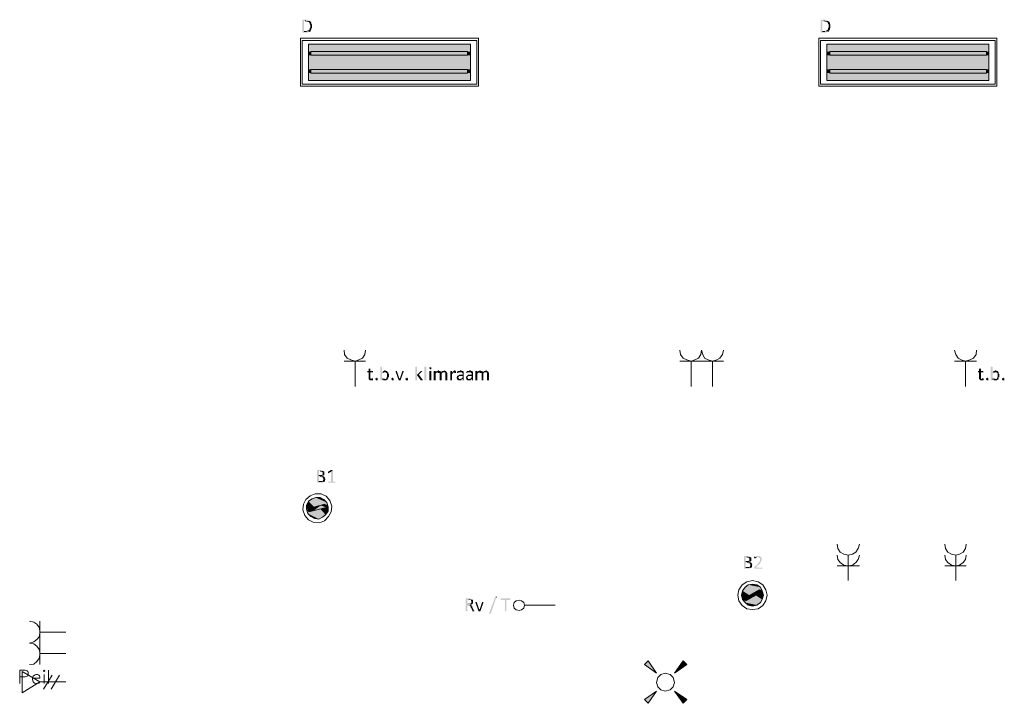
# Model space of a CAD drawing. Header units: millimetres. Extents: x -197899 to 120983, y -4228 to 45370.
# Tile 86 of 200: x -159363 to -152577, y 4625 to 9337. Entities that reach past the tile are written whole.
import ezdxf

# ---------------------------------------------------------------- set-up
doc = ezdxf.new("R2010")
doc.units = ezdxf.units.MM
for name, color, linetype in [('AL63----', 7, 'Continuous'), ('PDF_Geometry', 8, 'Continuous'), ('PDF_Solid Fills', 8, 'Continuous')]:
    doc.layers.add(name, color=color, linetype=linetype)

# ---------------------------------------------------------------- blocks, each defined once
blk = doc.blocks.new('A$C01523A58')
at = {"layer": 'PDF_Solid Fills'}
for color, points in [(7, [(4783.6, -19816.2), (4758.2, -19816.2), (4758.2, -19820.4), (4758.2, -19900.9), (4758.2, -19905.1), (4796.4, -19905.1), (4800.6, -19900.9), (4809, -19900.9), (4809, -19896.7), (4813.3, -19896.7), (4771, -19896.7), (4771, -19824.7), (4809, -19824.7), (4804.8, -19820.4), (4800.6, -19820.4), (4796.4, -19816.2)]), (7, [(4809, -19824.7), (4779.4, -19824.7), (4783.6, -19824.7), (4787.9, -19828.9), (4800.6, -19828.9), (4800.6, -19833.2), (4804.8, -19833.2), (4804.8, -19837.4), (4809, -19837.4), (4809, -19845.8), (4809, -19845.8), (4813.3, -19850.1), (4813.3, -19858.6), (4813.3, -19867.1), (4813.3, -19871.3), (4813.3, -19871.3), (4809, -19875.5), (4809, -19884), (4804.8, -19884), (4804.8, -19888.2), (4800.6, -19888.2), (4800.6, -19892.5), (4792.1, -19892.5), (4787.9, -19896.7), (4771, -19896.7), (4813.3, -19896.7), (4813.3, -19892.5), (4817.5, -19892.5), (4817.5, -19888.2), (4817.5, -19888.2), (4821.7, -19884), (4821.7, -19879.7), (4821.7, -19875.5), (4821.7, -19875.5), (4825.9, -19871.3), (4825.9, -19867.1), (4825.9, -19858.6), (4825.9, -19854.3), (4825.9, -19850.1), (4821.7, -19845.8), (4821.7, -19841.6), (4821.7, -19837.4), (4817.5, -19833.2), (4817.5, -19828.9), (4813.3, -19828.9)]), (7, [(8356.6, -19816.2), (8331.2, -19816.2), (8331.2, -19820.4), (8331.2, -19900.9), (8331.2, -19905.1), (8369.2, -19905.1), (8373.5, -19900.9), (8382, -19900.9), (8382, -19896.7), (8386.2, -19896.7), (8343.8, -19896.7), (8343.8, -19824.7), (8382, -19824.7), (8377.7, -19820.4), (8373.5, -19820.4), (8369.2, -19816.2)]), (7, [(8382, -19824.7), (8352.3, -19824.7), (8356.6, -19824.7), (8360.8, -19828.9), (8373.5, -19828.9), (8373.5, -19833.2), (8377.7, -19833.2), (8377.7, -19837.4), (8382, -19837.4), (8382, -19845.8), (8382, -19845.8), (8386.2, -19850.1), (8386.2, -19858.6), (8386.2, -19867.1), (8386.2, -19871.3), (8386.2, -19871.3), (8382, -19875.5), (8382, -19884), (8377.7, -19884), (8377.7, -19888.2), (8373.5, -19888.2), (8373.5, -19892.5), (8365.1, -19892.5), (8360.8, -19896.7), (8343.8, -19896.7), (8386.2, -19896.7), (8386.2, -19892.5), (8390.5, -19892.5), (8390.5, -19888.2), (8390.5, -19888.2), (8394.6, -19884), (8394.6, -19879.7), (8394.6, -19875.5), (8394.6, -19875.5), (8398.9, -19871.3), (8398.9, -19867.1), (8398.9, -19858.6), (8398.9, -19854.3), (8398.9, -19850.1), (8394.6, -19845.8), (8394.6, -19841.6), (8394.6, -19837.4), (8390.5, -19833.2), (8390.5, -19828.9), (8386.2, -19828.9)]), (1, [(4800.6, -19985.6), (4800.6, -20036.4), (5918.1, -20036.4)]), (1, [(4800.6, -19985.6), (5918.1, -19985.6), (5918.1, -20036.4)]), (1, [(8373.5, -19985.6), (8373.5, -20036.4), (9491.1, -20036.4)]), (1, [(8373.5, -19985.6), (9491.1, -19985.6), (9491.1, -20036.4)]), (1, [(4800.6, -20036.4), (4800.6, -20061.7), (4817.5, -20061.7)]), (1, [(4800.6, -20036.4), (4817.5, -20036.4), (4817.5, -20061.7)]), (1, [(4800.6, -20061.7), (4800.6, -20159.2), (5918.1, -20159.2)]), (1, [(4800.6, -20061.7), (5918.1, -20061.7), (5918.1, -20159.2)]), (51, [(4817.5, -20036.4), (4817.5, -20061.7), (5897, -20061.7)]), (51, [(4817.5, -20036.4), (5897, -20036.4), (5897, -20061.7)]), (1, [(5897, -20036.4), (5897, -20061.7), (5918.1, -20061.7)]), (1, [(5897, -20036.4), (5918.1, -20036.4), (5918.1, -20061.7)]), (1, [(8373.5, -20036.4), (8373.5, -20061.7), (8394.6, -20061.7)]), (1, [(8373.5, -20036.4), (8394.6, -20036.4), (8394.6, -20061.7)]), (1, [(8373.5, -20061.7), (8373.5, -20159.2), (9491.1, -20159.2)]), (1, [(8373.5, -20061.7), (9491.1, -20061.7), (9491.1, -20159.2)]), (51, [(8394.6, -20036.4), (8394.6, -20061.7), (9474.2, -20061.7)]), (51, [(8394.6, -20036.4), (9474.2, -20036.4), (9474.2, -20061.7)]), (1, [(9474.2, -20036.4), (9474.2, -20061.7), (9491.1, -20061.7)]), (1, [(9474.2, -20036.4), (9491.1, -20036.4), (9491.1, -20061.7)]), (1, [(4800.6, -20159.2), (4800.6, -20184.5), (4817.5, -20184.5)]), (1, [(4800.6, -20159.2), (4817.5, -20159.2), (4817.5, -20184.5)]), (1, [(4800.6, -20184.5), (4800.6, -20235.3), (5918.1, -20235.3)]), (1, [(4800.6, -20184.5), (5918.1, -20184.5), (5918.1, -20235.3)]), (51, [(4817.5, -20159.2), (4817.5, -20184.5), (5897, -20184.5)]), (51, [(4817.5, -20159.2), (5897, -20159.2), (5897, -20184.5)]), (1, [(5897, -20159.2), (5897, -20184.5), (5918.1, -20184.5)]), (1, [(5897, -20159.2), (5918.1, -20159.2), (5918.1, -20184.5)]), (1, [(8373.5, -20159.2), (8373.5, -20184.5), (8394.6, -20184.5)]), (1, [(8373.5, -20159.2), (8394.6, -20159.2), (8394.6, -20184.5)]), (1, [(8373.5, -20184.5), (8373.5, -20235.3), (9491.1, -20235.3)]), (1, [(8373.5, -20184.5), (9491.1, -20184.5), (9491.1, -20235.3)]), (51, [(8394.6, -20159.2), (8394.6, -20184.5), (9474.2, -20184.5)]), (51, [(8394.6, -20159.2), (9474.2, -20159.2), (9474.2, -20184.5)]), (1, [(9474.2, -20159.2), (9474.2, -20184.5), (9491.1, -20184.5)]), (1, [(9474.2, -20159.2), (9491.1, -20159.2), (9491.1, -20184.5)]), (7, [(5219.6, -22220.7), (5215.4, -22220.7), (5215.4, -22237.7), (5207, -22237.7), (5207, -22241.9), (5207, -22246.1), (5215.4, -22246.1), (5215.4, -22284.3), (5215.4, -22292.8), (5215.4, -22292.8), (5219.6, -22297), (5219.6, -22297), (5223.9, -22301.2), (5245.1, -22301.2), (5245.1, -22297), (5245.1, -22292.8), (5232.4, -22292.8), (5228.2, -22288.5), (5228.2, -22284.3), (5228.2, -22246.1), (5245.1, -22246.1), (5245.1, -22241.9), (5245.1, -22237.7), (5228.2, -22237.7), (5228.2, -22220.7), (5223.9, -22220.7)]), (7, [(5304.3, -22208.1), (5295.9, -22208.1), (5295.9, -22301.2), (5308.6, -22301.2), (5308.6, -22292.8), (5321.3, -22292.8), (5317, -22288.5), (5317, -22288.5), (5312.8, -22284.3), (5312.8, -22284.3), (5308.6, -22280), (5308.6, -22254.6), (5312.8, -22254.6), (5312.8, -22250.4), (5317, -22250.4), (5317, -22246.1), (5321.3, -22246.1), (5308.6, -22246.1), (5308.6, -22208.1)]), (7, [(5329.7, -22233.5), (5325.5, -22233.5), (5321.3, -22237.7), (5317, -22237.7), (5312.8, -22241.9), (5312.8, -22241.9), (5325.5, -22246.1), (5334, -22246.1), (5338.2, -22250.4), (5338.2, -22250.4), (5342.4, -22254.6), (5342.4, -22258.9), (5342.4, -22267.3), (5342.4, -22275.8), (5342.4, -22280), (5338.2, -22284.3), (5338.2, -22288.5), (5338.2, -22288.5), (5334, -22292.8), (5308.6, -22292.8), (5312.8, -22297), (5317, -22297), (5317, -22301.2), (5338.2, -22301.2), (5342.4, -22297), (5346.7, -22297), (5346.7, -22292.8), (5346.7, -22292.8), (5350.9, -22288.5), (5350.9, -22284.3), (5350.9, -22280), (5355.2, -22280), (5355.2, -22275.8), (5355.2, -22267.3), (5355.2, -22258.9), (5355.2, -22258.9), (5350.9, -22254.6), (5350.9, -22250.4), (5350.9, -22246.1), (5346.7, -22246.1), (5346.7, -22241.9), (5346.7, -22241.9), (5342.4, -22237.7), (5334, -22237.7), (5334, -22233.5)]), (7, [(5312.8, -22241.9), (5308.6, -22246.1), (5325.5, -22246.1)]), (7, [(5406, -22237.7), (5401.7, -22237.7), (5401.7, -22241.9), (5422.9, -22301.2), (5431.4, -22288.5), (5427.1, -22288.5), (5410.2, -22237.7), (5410.2, -22237.7)]), (7, [(5452.5, -22237.7), (5448.3, -22237.7), (5431.4, -22288.5), (5431.4, -22288.5), (5422.9, -22301.2), (5435.6, -22301.2), (5456.8, -22241.9), (5456.8, -22237.7), (5456.8, -22237.7)]), (7, [(5545.6, -22208.1), (5537.2, -22208.1), (5537.2, -22301.2), (5549.9, -22301.2), (5549.9, -22208.1)]), (7, [(5579.5, -22237.7), (5575.3, -22237.7), (5549.9, -22263.1), (5549.9, -22267.3), (5575.3, -22301.2), (5588, -22301.2), (5588, -22297), (5588, -22297), (5562.6, -22263.1), (5583.7, -22241.9), (5588, -22237.7), (5583.7, -22237.7)]), (7, [(5643, -22212.3), (5634.5, -22212.3), (5634.5, -22216.5), (5634.5, -22220.7), (5638.8, -22220.7), (5638.8, -22225), (5647.3, -22225), (5647.3, -22220.7), (5647.3, -22216.5), (5647.3, -22212.3), (5647.3, -22212.3)]), (7, [(5643, -22237.7), (5634.5, -22237.7), (5634.5, -22301.2), (5647.3, -22301.2), (5647.3, -22237.7)]), (7, [(5672.7, -22237.7), (5664.2, -22237.7), (5664.2, -22301.2), (5676.8, -22301.2), (5676.8, -22254.6), (5681.1, -22254.6), (5681.1, -22250.4), (5685.3, -22250.4), (5685.3, -22246.1), (5676.8, -22246.1), (5676.8, -22237.7)]), (7, [(5698.1, -22233.5), (5693.8, -22233.5), (5689.6, -22237.7), (5685.3, -22237.7), (5681.1, -22241.9), (5676.8, -22241.9), (5676.8, -22246.1), (5715, -22246.1), (5710.7, -22241.9), (5710.7, -22241.9), (5706.5, -22237.7), (5702.2, -22237.7)]), (7, [(5719.2, -22241.9), (5719.2, -22246.1), (5702.2, -22246.1), (5702.2, -22250.4), (5706.5, -22250.4), (5706.5, -22254.6), (5706.5, -22301.2), (5719.2, -22301.2), (5719.2, -22254.6), (5719.2, -22254.6), (5723.5, -22250.4), (5723.5, -22250.4), (5727.6, -22246.1), (5731.9, -22246.1)]), (7, [(5736.1, -22233.5), (5736.1, -22233.5), (5731.9, -22237.7), (5723.5, -22237.7), (5719.2, -22241.9), (5719.2, -22241.9), (5731.9, -22246.1), (5740.4, -22246.1), (5744.6, -22250.4), (5744.6, -22254.6), (5744.6, -22301.2), (5757.3, -22301.2), (5757.3, -22258.9), (5757.3, -22254.6), (5757.3, -22250.4), (5757.3, -22250.4), (5753.1, -22246.1), (5753.1, -22241.9), (5748.9, -22241.9), (5748.9, -22237.7), (5740.4, -22237.7), (5740.4, -22233.5)]), (7, [(5786.9, -22237.7), (5778.5, -22237.7), (5778.5, -22301.2), (5791.2, -22301.2), (5791.2, -22258.9), (5791.2, -22258.9), (5795.4, -22254.6), (5795.4, -22254.6), (5799.6, -22250.4), (5799.6, -22246.1), (5791.2, -22246.1), (5791.2, -22237.7)]), (7, [(5808.1, -22233.5), (5803.9, -22233.5), (5803.9, -22237.7), (5799.6, -22237.7), (5795.4, -22241.9), (5795.4, -22241.9), (5791.2, -22246.1), (5816.6, -22246.1), (5816.6, -22237.7), (5812.3, -22237.7), (5812.3, -22233.5)]), (7, [(5850.4, -22233.5), (5846.2, -22233.5), (5842, -22237.7), (5829.3, -22237.7), (5829.3, -22241.9), (5825, -22241.9), (5846.2, -22246.1), (5858.9, -22246.1), (5858.9, -22250.4), (5863.1, -22250.4), (5863.1, -22254.6), (5863.1, -22263.1), (5837.7, -22263.1), (5837.7, -22267.3), (5829.3, -22267.3), (5829.3, -22271.5), (5863.1, -22271.5), (5863.1, -22284.3), (5858.9, -22284.3), (5858.9, -22288.5), (5854.7, -22288.5), (5854.7, -22292.8), (5850.4, -22292.8), (5863.1, -22292.8), (5863.1, -22301.2), (5871.6, -22301.2), (5871.6, -22254.6), (5871.6, -22246.1), (5871.6, -22241.9), (5867.4, -22241.9), (5867.4, -22237.7), (5858.9, -22237.7), (5854.7, -22233.5)]), (7, [(5825, -22241.9), (5825, -22246.1), (5825, -22250.4), (5833.5, -22250.4), (5833.5, -22246.1), (5846.2, -22246.1)]), (7, [(5914, -22233.5), (5909.7, -22233.5), (5905.5, -22237.7), (5892.8, -22237.7), (5892.8, -22241.9), (5888.6, -22241.9), (5909.7, -22246.1), (5922.4, -22246.1), (5922.4, -22250.4), (5926.6, -22250.4), (5926.6, -22254.6), (5926.6, -22263.1), (5901.2, -22263.1), (5901.2, -22267.3), (5892.8, -22267.3), (5892.8, -22271.5), (5926.6, -22271.5), (5926.6, -22284.3), (5922.4, -22284.3), (5922.4, -22288.5), (5918.1, -22288.5), (5918.1, -22292.8), (5914, -22292.8), (5926.6, -22292.8), (5926.6, -22301.2), (5935.1, -22301.2), (5935.1, -22254.6), (5935.1, -22246.1), (5935.1, -22241.9), (5930.9, -22241.9), (5930.9, -22237.7), (5922.4, -22237.7), (5918.1, -22233.5)]), (7, [(5888.6, -22241.9), (5888.6, -22246.1), (5888.6, -22250.4), (5897, -22250.4), (5897, -22246.1), (5909.7, -22246.1)]), (7, [(5960.5, -22237.7), (5952, -22237.7), (5952, -22301.2), (5964.8, -22301.2), (5964.8, -22254.6), (5968.9, -22254.6), (5968.9, -22250.4), (5973.2, -22250.4), (5973.2, -22246.1), (5964.8, -22246.1), (5964.8, -22237.7)]), (7, [(5985.9, -22233.5), (5981.7, -22233.5), (5977.4, -22237.7), (5973.2, -22237.7), (5968.9, -22241.9), (5964.8, -22241.9), (5964.8, -22246.1), (6002.8, -22246.1), (5998.6, -22241.9), (5998.6, -22241.9), (5994.4, -22237.7), (5990.2, -22237.7)]), (7, [(6007.1, -22241.9), (6007.1, -22246.1), (5990.2, -22246.1), (5990.2, -22250.4), (5994.4, -22250.4), (5994.4, -22254.6), (5994.4, -22301.2), (6007.1, -22301.2), (6007.1, -22254.6), (6007.1, -22254.6), (6011.3, -22250.4), (6011.3, -22250.4), (6015.6, -22246.1), (6019.8, -22246.1)]), (7, [(6024, -22233.5), (6024, -22233.5), (6019.8, -22237.7), (6011.3, -22237.7), (6007.1, -22241.9), (6007.1, -22241.9), (6019.8, -22246.1), (6028.2, -22246.1), (6032.5, -22250.4), (6032.5, -22254.6), (6032.5, -22301.2), (6045.2, -22301.2), (6045.2, -22258.9), (6045.2, -22254.6), (6045.2, -22250.4), (6045.2, -22250.4), (6040.9, -22246.1), (6040.9, -22241.9), (6036.7, -22241.9), (6036.7, -22237.7), (6028.2, -22237.7), (6028.2, -22233.5)]), (7, [(9427.6, -22220.7), (9423.4, -22220.7), (9423.4, -22237.7), (9414.9, -22237.7), (9414.9, -22241.9), (9414.9, -22246.1), (9423.4, -22246.1), (9423.4, -22284.3), (9423.4, -22292.8), (9423.4, -22292.8), (9427.6, -22297), (9427.6, -22297), (9431.8, -22301.2), (9453, -22301.2), (9453, -22297), (9453, -22292.8), (9440.3, -22292.8), (9436, -22288.5), (9436, -22284.3), (9436, -22246.1), (9453, -22246.1), (9453, -22241.9), (9453, -22237.7), (9436, -22237.7), (9436, -22220.7), (9431.8, -22220.7)]), (7, [(9512.2, -22208.1), (9503.8, -22208.1), (9503.8, -22301.2), (9516.5, -22301.2), (9516.5, -22292.8), (9529.2, -22292.8), (9525, -22288.5), (9525, -22288.5), (9520.7, -22284.3), (9520.7, -22284.3), (9516.5, -22280), (9516.5, -22254.6), (9520.7, -22254.6), (9520.7, -22250.4), (9525, -22250.4), (9525, -22246.1), (9529.2, -22246.1), (9516.5, -22246.1), (9516.5, -22208.1)]), (7, [(9537.6, -22233.5), (9533.5, -22233.5), (9529.2, -22237.7), (9525, -22237.7), (9520.7, -22241.9), (9520.7, -22241.9), (9533.5, -22246.1), (9541.9, -22246.1), (9546.1, -22250.4), (9546.1, -22250.4), (9550.4, -22254.6), (9550.4, -22258.9), (9550.4, -22267.3), (9550.4, -22275.8), (9550.4, -22280), (9546.1, -22284.3), (9546.1, -22288.5), (9546.1, -22288.5), (9541.9, -22292.8), (9516.5, -22292.8), (9520.7, -22297), (9525, -22297), (9525, -22301.2), (9546.1, -22301.2), (9550.4, -22297), (9554.6, -22297), (9554.6, -22292.8), (9554.6, -22292.8), (9558.8, -22288.5), (9558.8, -22284.3), (9558.8, -22280), (9563, -22280), (9563, -22275.8), (9563, -22267.3), (9563, -22258.9), (9563, -22258.9), (9558.8, -22254.6), (9558.8, -22250.4), (9558.8, -22246.1), (9554.6, -22246.1), (9554.6, -22241.9), (9554.6, -22241.9), (9550.4, -22237.7), (9541.9, -22237.7), (9541.9, -22233.5)]), (7, [(9520.7, -22241.9), (9516.5, -22246.1), (9533.5, -22246.1)]), (7, [(5278.9, -22292.8), (5278.9, -22301.2), (5266.2, -22301.2), (5266.2, -22297), (5262, -22297), (5262, -22288.5), (5266.2, -22288.5), (5270.5, -22284.3), (5274.7, -22284.3), (5274.7, -22288.5), (5278.9, -22288.5)]), (7, [(5389, -22292.8), (5389, -22301.2), (5376.3, -22301.2), (5376.3, -22297), (5372.1, -22297), (5372.1, -22288.5), (5376.3, -22288.5), (5380.6, -22284.3), (5384.8, -22284.3), (5384.8, -22288.5), (5389, -22288.5)]), (7, [(5486.4, -22292.8), (5486.4, -22301.2), (5473.7, -22301.2), (5473.7, -22297), (5469.4, -22297), (5469.4, -22288.5), (5473.7, -22288.5), (5477.9, -22284.3), (5482.2, -22284.3), (5482.2, -22288.5), (5486.4, -22288.5)]), (7, [(5829.3, -22271.5), (5825, -22271.5), (5825, -22275.8), (5825, -22280), (5825, -22280), (5820.8, -22284.3), (5825, -22288.5), (5825, -22292.8), (5825, -22297), (5829.3, -22297), (5833.5, -22301.2), (5854.7, -22301.2), (5858.9, -22297), (5863.1, -22297), (5846.2, -22292.8), (5837.7, -22292.8), (5837.7, -22288.5), (5833.5, -22284.3), (5833.5, -22280), (5833.5, -22280), (5837.7, -22275.8), (5837.7, -22275.8), (5842, -22271.5), (5863.1, -22271.5)]), (7, [(5892.8, -22271.5), (5888.6, -22271.5), (5888.6, -22275.8), (5888.6, -22280), (5888.6, -22280), (5884.3, -22284.3), (5888.6, -22288.5), (5888.6, -22292.8), (5888.6, -22297), (5892.8, -22297), (5897, -22301.2), (5918.1, -22301.2), (5922.4, -22297), (5926.6, -22297), (5909.7, -22292.8), (5901.2, -22292.8), (5901.2, -22288.5), (5897, -22284.3), (5897, -22280), (5897, -22280), (5901.2, -22275.8), (5901.2, -22275.8), (5905.5, -22271.5), (5926.6, -22271.5)]), (7, [(9486.9, -22292.8), (9486.9, -22301.2), (9474.2, -22301.2), (9474.2, -22297), (9469.9, -22297), (9469.9, -22288.5), (9474.2, -22288.5), (9478.4, -22284.3), (9482.7, -22284.3), (9482.7, -22288.5), (9486.9, -22288.5)]), (7, [(9596.9, -22292.8), (9596.9, -22301.2), (9584.2, -22301.2), (9584.2, -22297), (9580, -22297), (9580, -22288.5), (9584.2, -22288.5), (9588.5, -22284.3), (9592.7, -22284.3), (9592.7, -22288.5), (9596.9, -22288.5)]), (7, [(4885.2, -22919.3), (4859.8, -22919.3), (4859.8, -22923.5), (4859.8, -23003.9), (4859.8, -23008.2), (4898, -23008.2), (4902.2, -23003.9), (4906.4, -23003.9), (4906.4, -22999.7), (4910.6, -22999.7), (4872.6, -22999.7), (4872.6, -22965.8), (4910.6, -22965.8), (4906.4, -22961.6), (4898, -22961.6), (4902.2, -22961.6), (4902.2, -22957.4), (4872.6, -22957.4), (4872.6, -22927.7), (4906.4, -22927.7), (4902.2, -22923.5), (4898, -22923.5), (4893.7, -22919.3)]), (7, [(4906.4, -22927.7), (4881, -22927.7), (4885.2, -22927.7), (4889.5, -22932), (4893.7, -22932), (4898, -22936.2), (4898, -22944.7), (4898, -22953.1), (4893.7, -22953.1), (4893.7, -22957.4), (4872.6, -22957.4), (4906.4, -22957.4), (4910.6, -22953.1), (4910.6, -22948.9), (4910.6, -22940.4), (4910.6, -22936.2), (4910.6, -22932), (4906.4, -22932)]), (7, [(4969.9, -22919.3), (4957.2, -22932), (4957.2, -22999.7), (4936, -22999.7), (4936, -23003.9), (4936, -23008.2), (4986.9, -23008.2), (4986.9, -23003.9), (4986.9, -22999.7), (4969.9, -22999.7)]), (7, [(4961.4, -22919.3), (4957.2, -22919.3), (4936, -22932), (4936, -22936.2), (4936, -22940.4), (4936, -22944.7), (4940.3, -22940.4), (4957.2, -22932), (4969.9, -22919.3), (4965.7, -22919.3)]), (7, [(4910.6, -22965.8), (4885.2, -22965.8), (4889.5, -22965.8), (4893.7, -22970.1), (4902.2, -22970.1), (4902.2, -22978.5), (4906.4, -22978.5), (4906.4, -22982.8), (4906.4, -22982.8), (4902.2, -22987), (4902.2, -22991.2), (4902.2, -22991.2), (4898, -22995.5), (4893.7, -22995.5), (4893.7, -22999.7), (4872.6, -22999.7), (4910.6, -22999.7), (4914.9, -22995.5), (4914.9, -22991.2), (4914.9, -22987), (4914.9, -22987), (4919.1, -22982.8), (4919.1, -22982.8), (4914.9, -22978.5), (4914.9, -22974.3), (4914.9, -22970.1), (4910.6, -22970.1)]), (1, [(4800.6, -23135.2), (4787.9, -23164.8), (4842.9, -23177.5)]), (1, [(4809, -23126.7), (4800.6, -23135.2), (4898, -23160.6)]), (1, [(4800.6, -23135.2), (4898, -23160.6), (4842.9, -23177.5)]), (1, [(4825.9, -23118.3), (4809, -23126.7), (4931.8, -23160.6)]), (1, [(4809, -23126.7), (4914.9, -23156.3), (4898, -23160.6)]), (1, [(4851.4, -23109.8), (4825.9, -23118.3), (4927.6, -23143.6)]), (1, [(4825.9, -23118.3), (4927.6, -23143.6), (4931.8, -23160.6)]), (1, [(4881, -23109.8), (4851.4, -23109.8), (4906.4, -23122.4)]), (1, [(4851.4, -23109.8), (4906.4, -23122.4), (4927.6, -23143.6)]), (1, [(4787.9, -23164.8), (4787.9, -23186), (4800.6, -23186)]), (1, [(4787.9, -23164.8), (4842.9, -23177.5), (4800.6, -23186)]), (1, [(4787.9, -23186), (4800.6, -23186), (4804.8, -23194.4)]), (1, [(4787.9, -23190.2), (4792.1, -23202.9), (4804.8, -23207.1)]), (1, [(4787.9, -23190.2), (4804.8, -23194.4), (4804.8, -23207.1)]), (1, [(4792.1, -23202.9), (4796.4, -23219.8), (4898, -23245.2)]), (1, [(4792.1, -23202.9), (4910.6, -23236.8), (4898, -23245.2)]), (51, [(4885.2, -23164.8), (4800.6, -23186), (4838.7, -23198.7)]), (51, [(4800.6, -23186), (4838.7, -23198.7), (4804.8, -23207.1)]), (1, [(4825.9, -23202.9), (4804.8, -23207.1), (4910.6, -23236.8)]), (1, [(4881, -23186), (4825.9, -23202.9), (4919.1, -23228.3)]), (1, [(4825.9, -23202.9), (4919.1, -23228.3), (4910.6, -23236.8)]), (51, [(4885.2, -23164.8), (4923.4, -23177.5), (4838.7, -23198.7)]), (1, [(4923.4, -23177.5), (4881, -23186), (4936, -23202.9)]), (1, [(4881, -23186), (4936, -23202.9), (4919.1, -23228.3)]), (51, [(4914.9, -23156.3), (4885.2, -23164.8), (4923.4, -23177.5)]), (1, [(4914.9, -23156.3), (4919.1, -23169), (4936, -23173.2)]), (1, [(4914.9, -23156.3), (4931.8, -23160.6), (4936, -23173.2)]), (1, [(4919.1, -23169), (4923.4, -23177.5), (4936, -23181.7)]), (1, [(4919.1, -23169), (4936, -23173.2), (4936, -23181.7)]), (1, [(4923.4, -23177.5), (4936, -23181.7), (4936, -23202.9)]), (1, [(4796.4, -23219.8), (4817.5, -23241), (4872.6, -23257.9)]), (1, [(4796.4, -23219.8), (4898, -23245.2), (4872.6, -23257.9)]), (1, [(4817.5, -23241), (4872.6, -23257.9), (4842.9, -23253.7)]), (7, [(7827.4, -23511.9), (7802, -23511.9), (7802, -23516.2), (7802, -23596.6), (7802, -23600.9), (7840.1, -23600.9), (7844.3, -23596.6), (7848.6, -23596.6), (7848.6, -23592.4), (7852.8, -23592.4), (7814.7, -23592.4), (7814.7, -23558.5), (7852.8, -23558.5), (7848.6, -23554.3), (7840.1, -23554.3), (7844.3, -23554.3), (7844.3, -23550), (7814.7, -23550), (7814.7, -23520.4), (7848.6, -23520.4), (7844.3, -23516.2), (7840.1, -23516.2), (7835.8, -23511.9)]), (7, [(7848.6, -23520.4), (7823.2, -23520.4), (7827.4, -23520.4), (7831.7, -23524.6), (7835.8, -23524.6), (7840.1, -23528.9), (7840.1, -23537.3), (7840.1, -23545.8), (7835.8, -23545.8), (7835.8, -23550), (7814.7, -23550), (7848.6, -23550), (7852.8, -23545.8), (7852.8, -23541.6), (7852.8, -23533.1), (7852.8, -23528.9), (7852.8, -23524.6), (7848.6, -23524.6)]), (7, [(7899.4, -23511.9), (7886.6, -23511.9), (7886.6, -23516.2), (7878.2, -23516.2), (7878.2, -23520.4), (7874, -23520.4), (7899.4, -23520.4), (7903.6, -23524.6), (7907.9, -23524.6), (7912.1, -23528.9), (7912.1, -23537.3), (7912.1, -23541.6), (7912.1, -23545.8), (7912.1, -23545.8), (7907.9, -23550), (7907.9, -23554.3), (7903.6, -23554.3), (7903.6, -23558.5), (7903.6, -23562.7), (7899.4, -23562.7), (7899.4, -23567), (7895.1, -23567), (7895.1, -23571.2), (7874, -23588.1), (7874, -23592.4), (7874, -23596.6), (7874, -23600.9), (7929, -23600.9), (7929, -23596.6), (7929, -23592.4), (7886.6, -23592.4), (7899.4, -23575.5), (7903.6, -23575.5), (7903.6, -23571.2), (7907.9, -23571.2), (7907.9, -23567), (7912.1, -23567), (7912.1, -23562.7), (7916.3, -23562.7), (7916.3, -23554.3), (7920.5, -23554.3), (7920.5, -23550), (7920.5, -23545.8), (7924.8, -23545.8), (7924.8, -23541.6), (7924.8, -23533.1), (7924.8, -23528.9), (7924.8, -23524.6), (7924.8, -23524.6), (7920.5, -23520.4), (7920.5, -23520.4), (7916.3, -23516.2), (7912.1, -23516.2), (7912.1, -23511.9), (7903.6, -23511.9)]), (7, [(7874, -23520.4), (7874, -23524.6), (7874, -23528.9), (7882.5, -23528.9), (7882.5, -23524.6), (7890.9, -23524.6), (7890.9, -23520.4), (7899.4, -23520.4)]), (7, [(7852.8, -23558.5), (7827.4, -23558.5), (7831.7, -23558.5), (7835.8, -23562.7), (7844.3, -23562.7), (7844.3, -23571.2), (7848.6, -23571.2), (7848.6, -23575.5), (7848.6, -23575.5), (7844.3, -23579.6), (7844.3, -23583.9), (7844.3, -23583.9), (7840.1, -23588.1), (7835.8, -23588.1), (7835.8, -23592.4), (7814.7, -23592.4), (7852.8, -23592.4), (7857.1, -23588.1), (7857.1, -23583.9), (7857.1, -23579.6), (7857.1, -23579.6), (7861.2, -23575.5), (7861.2, -23575.5), (7857.1, -23571.2), (7857.1, -23567), (7857.1, -23562.7), (7852.8, -23562.7)]), (1, [(7797.8, -23744.8), (7793.5, -23753.2), (7890.9, -23753.2)]), (1, [(7810.5, -23727.8), (7797.8, -23744.8), (7924.8, -23744.8)]), (1, [(7797.8, -23744.8), (7907.9, -23744.8), (7890.9, -23753.2)]), (1, [(7831.7, -23710.9), (7810.5, -23727.8), (7916.3, -23727.8)]), (1, [(7810.5, -23727.8), (7916.3, -23727.8), (7924.8, -23744.8)]), (1, [(7861.2, -23706.7), (7831.7, -23710.9), (7890.9, -23710.9)]), (1, [(7831.7, -23710.9), (7890.9, -23710.9), (7916.3, -23727.8)]), (51, [(7907.9, -23744.8), (7878.2, -23761.7), (7920.5, -23761.7)]), (1, [(7907.9, -23744.8), (7916.3, -23753.2), (7929, -23753.2)]), (1, [(7907.9, -23744.8), (7924.8, -23744.8), (7929, -23753.2)]), (7, [(5905.5, -23804), (5884.3, -23804), (5884.3, -23808.2), (5884.3, -23892.9), (5897, -23892.9), (5897, -23854.8), (5901.2, -23854.8), (5922.4, -23850.6), (5918.1, -23850.6), (5922.4, -23850.6), (5926.6, -23846.4), (5926.6, -23846.4), (5897, -23842.1), (5897, -23812.5), (5930.9, -23812.5), (5926.6, -23808.2), (5922.4, -23808.2), (5918.1, -23804), (5909.7, -23804)]), (7, [(5930.9, -23812.5), (5905.5, -23812.5), (5909.7, -23812.5), (5909.7, -23816.8), (5922.4, -23816.8), (5922.4, -23821), (5922.4, -23825.2), (5922.4, -23825.2), (5926.6, -23829.4), (5926.6, -23829.4), (5922.4, -23833.7), (5922.4, -23837.9), (5918.1, -23837.9), (5918.1, -23842.1), (5897, -23842.1), (5926.6, -23846.4), (5930.9, -23842.1), (5935.1, -23842.1), (5935.1, -23837.9), (5935.1, -23829.4), (5935.1, -23821), (5935.1, -23816.8), (5935.1, -23816.8)]), (7, [(6057.9, -23909.9), (6053.6, -23909.9), (6049.4, -23914.1), (6049.4, -23909.9), (6045.2, -23909.9), (6087.5, -23795.6), (6087.5, -23791.3), (6096, -23791.3), (6096, -23795.6), (6100.2, -23795.6), (6096, -23795.6)]), (7, [(6189.1, -23804), (6125.6, -23804), (6125.6, -23808.2), (6125.6, -23812.5), (6129.9, -23812.5), (6129.9, -23816.8), (6155.3, -23816.8), (6155.3, -23892.9), (6163.7, -23892.9), (6163.7, -23816.8), (6189.1, -23816.8), (6193.3, -23812.5), (6193.3, -23808.2), (6193.3, -23804), (6193.3, -23804)]), (1, [(7793.5, -23753.2), (7785.1, -23782.9), (7840.1, -23782.9)]), (1, [(7785.1, -23782.9), (7789.3, -23804), (7806.3, -23804)]), (1, [(7785.1, -23782.9), (7840.1, -23782.9), (7806.3, -23804)]), (1, [(7789.3, -23804), (7793.5, -23812.5), (7810.5, -23812.5)]), (1, [(7789.3, -23804), (7806.3, -23804), (7810.5, -23812.5)]), (1, [(7793.5, -23753.2), (7890.9, -23753.2), (7840.1, -23782.9)]), (1, [(7793.5, -23812.5), (7797.8, -23821), (7814.7, -23821)]), (1, [(7793.5, -23812.5), (7810.5, -23812.5), (7814.7, -23821)]), (51, [(7878.2, -23761.7), (7806.3, -23804), (7844.3, -23804)]), (51, [(7806.3, -23804), (7844.3, -23804), (7814.7, -23821)]), (1, [(7831.7, -23812.5), (7814.7, -23821), (7924.8, -23821)]), (1, [(7882.5, -23782.9), (7831.7, -23812.5), (7929, -23812.5)]), (1, [(7831.7, -23812.5), (7929, -23812.5), (7924.8, -23821)]), (51, [(7878.2, -23761.7), (7920.5, -23761.7), (7844.3, -23804)]), (1, [(7920.5, -23761.7), (7882.5, -23782.9), (7937.5, -23782.9)]), (1, [(7882.5, -23782.9), (7937.5, -23782.9), (7929, -23812.5)]), (1, [(7916.3, -23753.2), (7920.5, -23761.7), (7933.2, -23761.7)]), (1, [(7916.3, -23753.2), (7929, -23753.2), (7933.2, -23761.7)]), (1, [(7920.5, -23761.7), (7933.2, -23761.7), (7937.5, -23782.9)]), (7, [(5922.4, -23850.6), (5901.2, -23854.8), (5914, -23854.8), (5914, -23859.1), (5918.1, -23859.1), (5918.1, -23863.3), (5918.1, -23867.5), (5922.4, -23871.7), (5930.9, -23888.7), (5930.9, -23892.9), (5943.5, -23892.9), (5943.5, -23888.7), (5943.5, -23888.7), (5939.4, -23884.5), (5930.9, -23867.5), (5930.9, -23859.1), (5926.6, -23859.1), (5926.6, -23854.8), (5926.6, -23854.8)]), (7, [(5956.3, -23829.4), (5952, -23829.4), (5952, -23833.7), (5973.2, -23892.9), (5981.7, -23880.2), (5977.4, -23880.2), (5960.5, -23829.4), (5960.5, -23829.4)]), (7, [(6002.8, -23829.4), (5998.6, -23829.4), (5981.7, -23880.2), (5981.7, -23880.2), (5973.2, -23892.9), (5985.9, -23892.9), (6007.1, -23833.7), (6007.1, -23829.4), (6007.1, -23829.4)]), (1, [(7797.8, -23821), (7810.5, -23833.7), (7916.3, -23833.7)]), (1, [(7797.8, -23821), (7924.8, -23821), (7916.3, -23833.7)]), (1, [(7810.5, -23833.7), (7831.7, -23850.6), (7890.9, -23850.6)]), (1, [(7810.5, -23833.7), (7916.3, -23833.7), (7890.9, -23850.6)]), (1, [(7831.7, -23850.6), (7890.9, -23850.6), (7861.2, -23859.1)]), (1, [(7116.2, -24261.2), (7141.6, -24235.9), (7200.9, -24320.5)]), (1, [(7382.9, -24235.9), (7408.3, -24261.2), (7323.7, -24320.5)]), (1, [(7141.6, -24527.9), (7116.2, -24502.6), (7200.9, -24443.3)]), (1, [(7408.3, -24502.6), (7382.9, -24527.9), (7323.7, -24443.3)])]:
    blk.add_hatch(color=color, dxfattribs=at).paths.add_polyline_path(points)
at = {"layer": 'PDF_Geometry', "color": 7, "lineweight": 0}
for points in [[(4779.4, -19824.7), (4783.6, -19824.7)], [(8352.3, -19824.7), (8356.6, -19824.7)], [(4787.9, -19896.7), (4771, -19896.7)], [(4809, -19896.7), (4813.3, -19896.7)], [(8360.8, -19896.7), (8343.8, -19896.7)], [(8382, -19896.7), (8386.2, -19896.7)], [(5317, -22246.1), (5321.3, -22246.1)], [(5715, -22246.1), (5693.8, -22246.1)], [(5816.6, -22246.1), (5808.1, -22246.1)], [(6002.8, -22246.1), (5981.7, -22246.1)], [(9525, -22246.1), (9529.2, -22246.1)], [(5245.1, -22292.8), (5236.6, -22292.8)], [(5321.3, -22292.8), (5308.6, -22292.8)], [(5325.5, -22292.8), (5321.3, -22292.8)], [(5854.7, -22292.8), (5850.4, -22292.8)], [(5918.1, -22292.8), (5914, -22292.8)], [(9453, -22292.8), (9444.5, -22292.8)], [(9529.2, -22292.8), (9516.5, -22292.8)], [(9533.5, -22292.8), (9529.2, -22292.8)], [(4881, -22927.7), (4885.2, -22927.7)], [(4893.7, -22957.4), (4872.6, -22957.4)], [(4893.7, -22999.7), (4872.6, -22999.7)], [(4885.2, -22965.8), (4889.5, -22965.8)], [(4898, -22961.6), (4902.2, -22961.6)], [(4906.4, -22999.7), (4910.6, -22999.7)], [(7823.2, -23520.4), (7827.4, -23520.4)], [(7878.2, -23520.4), (7874, -23520.4)], [(7835.8, -23550), (7814.7, -23550)], [(7835.8, -23592.4), (7814.7, -23592.4)], [(7827.4, -23558.5), (7831.7, -23558.5)], [(7840.1, -23554.3), (7844.3, -23554.3)], [(7848.6, -23592.4), (7852.8, -23592.4)], [(5905.5, -23812.5), (5909.7, -23812.5)], [(6100.2, -23795.6), (6096, -23795.6)], [(5918.1, -23850.6), (5922.4, -23850.6)]]:
    blk.add_lwpolyline(points, dxfattribs=at)
at = {"layer": 'PDF_Geometry', "color": 7, "lineweight": 13}
for points in [[(4745.6, -20273.4), (5973.2, -20273.4), (5973.2, -19943.2)], [(4745.6, -20273.4), (4745.6, -19943.2), (5973.2, -19943.2)], [(8318.5, -20273.4), (9546.1, -20273.4), (9546.1, -19943.2)], [(8318.5, -20273.4), (8318.5, -19943.2), (9546.1, -19943.2)], [(5960.5, -20260.7), (5960.5, -19960.2), (4758.3, -19960.2), (4758.3, -20260.7), (5960.5, -20260.7)], [(5918.1, -20235.3), (5918.1, -19985.6), (4800.5, -19985.6), (4800.5, -20235.3), (5918.1, -20235.3)], [(9533.5, -20260.7), (9533.5, -19960.2), (8331.2, -19960.2), (8331.2, -20260.7), (9533.5, -20260.7)], [(9491.1, -20235.3), (9491.1, -19985.6), (8373.5, -19985.6), (8373.5, -20235.3), (9491.1, -20235.3)], [(4957.2, -23207.1), (4961.4, -23169), (4948.8, -23130.9), (4923.4, -23101.3), (4889.5, -23084.4), (4847.2, -23084.4), (4813.3, -23097), (4783.6, -23122.4), (4766.7, -23156.3), (4762.5, -23194.4), (4775.2, -23232.5), (4800.6, -23262.2), (4834.4, -23279.1), (4876.8, -23283.3), (4910.6, -23270.6), (4940.3, -23241), (4957.2, -23207.1)], [(4936, -23202.9), (4936, -23173.2), (4927.6, -23143.6), (4906.4, -23122.4), (4881, -23109.8), (4851.4, -23109.8), (4825.9, -23118.3), (4800.6, -23135.2), (4787.9, -23164.8), (4787.9, -23190.2), (4796.4, -23219.8), (4817.5, -23241), (4842.9, -23253.7), (4872.6, -23257.9), (4898, -23245.2), (4919.1, -23228.3), (4936, -23202.9)], [(4914.9, -23156.3), (4800.6, -23186), (4804.8, -23207.1)], [(4804.8, -23207.1), (4923.4, -23177.5)], [(4923.4, -23177.5), (4914.9, -23156.3)], [(7962.9, -23782.9), (7954.4, -23744.8), (7933.2, -23710.9), (7899.4, -23689.7), (7861.2, -23681.2), (7823.2, -23689.7), (7789.3, -23710.9), (7768.1, -23744.8), (7759.7, -23782.9), (7768.1, -23821), (7789.3, -23854.8), (7823.2, -23876), (7861.2, -23880.2), (7899.4, -23876), (7933.2, -23854.8), (7954.4, -23821), (7962.9, -23782.9)], [(7937.5, -23782.9), (7929, -23753.2), (7916.3, -23727.8), (7890.9, -23710.9), (7861.2, -23706.7), (7831.7, -23710.9), (7810.5, -23727.8), (7793.5, -23753.2), (7785.1, -23782.9), (7793.5, -23812.5), (7810.5, -23833.7), (7831.7, -23850.6), (7861.2, -23859.1), (7890.9, -23850.6), (7916.3, -23833.7), (7929, -23812.5), (7937.5, -23782.9)], [(7907.9, -23744.8), (7806.3, -23804), (7814.7, -23821)], [(7920.5, -23761.7), (7907.9, -23744.8)], [(7814.7, -23821), (7920.5, -23761.7)]]:
    blk.add_lwpolyline(points, dxfattribs=at)
at = {"layer": 'PDF_Geometry', "color": 51, "lineweight": 18}
for points in [[(5897, -20036.4), (4817.5, -20036.4), (4817.5, -20061.7)], [(5897, -20061.7), (4817.5, -20061.7)], [(5897, -20061.7), (5897, -20036.4)], [(9474.2, -20036.4), (8394.6, -20036.4), (8394.6, -20061.7)], [(9474.2, -20061.7), (8394.6, -20061.7)], [(9474.2, -20061.7), (9474.2, -20036.4)], [(5897, -20159.2), (4817.5, -20159.2)], [(5897, -20184.5), (4817.5, -20184.5), (4817.5, -20159.2)], [(5897, -20159.2), (5897, -20184.5)], [(9474.2, -20159.2), (8394.6, -20159.2)], [(9474.2, -20184.5), (8394.6, -20184.5), (8394.6, -20159.2)], [(9474.2, -20159.2), (9474.2, -20184.5)]]:
    blk.add_lwpolyline(points, dxfattribs=at)
at = {"layer": 'PDF_Geometry', "color": 1, "lineweight": 18}
for points in [[(5046.1, -22093.8), (5050.3, -22123.4), (5067.2, -22148.8), (5092.6, -22161.5), (5122.3, -22170), (5147.7, -22161.5), (5173.1, -22148.8), (5190, -22123.4), (5194.3, -22093.8)], [(7361.7, -22093.8), (7366, -22123.4), (7382.9, -22148.8), (7408.3, -22161.5), (7437.9, -22170), (7463.3, -22161.5), (7488.7, -22148.8), (7505.7, -22123.4), (7509.9, -22093.8)], [(7509.9, -22093.8), (7518.3, -22123.4), (7531.1, -22148.8), (7556.5, -22161.5), (7586.1, -22170), (7615.8, -22161.5), (7636.9, -22148.8), (7653.8, -22123.4), (7662.3, -22093.8)], [(9254, -22093.8), (9262.5, -22123.4), (9279.4, -22148.8), (9300.6, -22161.5), (9330.2, -22170), (9359.9, -22161.5), (9385.2, -22148.8), (9402.2, -22123.4), (9406.4, -22093.8)], [(5046.1, -22170), (5194.3, -22170)], [(5122.3, -22343.6), (5122.3, -22170)], [(7361.7, -22170), (7662.3, -22170)], [(7437.9, -22343.6), (7437.9, -22170)], [(7586.1, -22343.6), (7586.1, -22170)], [(9254, -22170), (9406.4, -22170)], [(9330.2, -22343.6), (9330.2, -22170)], [(8445.5, -23431.5), (8449.7, -23461.1), (8466.6, -23486.5), (8492, -23499.2), (8521.7, -23507.7), (8551.3, -23499.2), (8572.5, -23486.5), (8589.4, -23461.1), (8597.9, -23431.5)], [(9186.3, -23431.5), (9190.5, -23461.1), (9207.5, -23486.5), (9232.9, -23499.2), (9262.5, -23507.7), (9287.9, -23499.2), (9313.3, -23486.5), (9330.2, -23461.1), (9334.5, -23431.5)], [(8445.5, -23507.7), (8449.7, -23537.3), (8466.6, -23558.5), (8492, -23575.5), (8521.7, -23579.6), (8551.3, -23575.5), (8572.5, -23558.5), (8589.4, -23537.3), (8597.9, -23507.7)], [(8521.7, -23681.2), (8521.7, -23507.7)], [(9186.3, -23507.7), (9190.5, -23537.3), (9207.5, -23558.5), (9232.9, -23575.5), (9262.5, -23579.6), (9287.9, -23575.5), (9313.3, -23558.5), (9330.2, -23537.3), (9334.5, -23507.7)], [(9262.5, -23681.2), (9262.5, -23507.7)], [(8445.5, -23579.6), (8597.9, -23579.6)], [(9186.3, -23579.6), (9334.5, -23579.6)], [(6252.6, -23816.8), (6231.5, -23821), (6218.7, -23833.7), (6214.5, -23850.6), (6218.7, -23871.7), (6231.5, -23884.5), (6252.6, -23888.7), (6269.5, -23884.5), (6286.5, -23871.7), (6290.7, -23850.6), (6286.5, -23833.7), (6269.5, -23821), (6252.6, -23816.8)], [(6290.7, -23850.6), (6502.3, -23850.6)], [(2878.7, -24113.1), (2908.3, -24104.6), (2929.5, -24087.7), (2946.4, -24066.5), (2950.6, -24036.9), (2946.4, -24007.2), (2929.5, -23981.8), (2908.3, -23969.2), (2878.7, -23960.7)], [(2950.6, -24261.2), (2950.6, -23960.7)], [(3128.4, -24036.9), (2950.6, -24036.9)], [(2878.7, -24261.2), (2908.3, -24257), (2929.5, -24240.1), (2946.4, -24214.7), (2950.6, -24185), (2946.4, -24159.6), (2929.5, -24134.2), (2908.3, -24117.3), (2878.7, -24113.1)], [(3128.4, -24185), (2950.6, -24185)], [(7200.9, -24320.5), (7141.6, -24235.9), (7116.2, -24261.2), (7200.9, -24320.5)], [(7323.7, -24320.5), (7408.3, -24261.2), (7382.9, -24235.9), (7323.7, -24320.5)], [(7323.7, -24384), (7315.2, -24350.1), (7294, -24329), (7260.1, -24320.5), (7230.5, -24329), (7209.3, -24350.1), (7200.9, -24384), (7209.3, -24413.6), (7230.5, -24434.8), (7260.1, -24443.3), (7294, -24434.8), (7315.2, -24413.6), (7323.7, -24384)], [(7200.9, -24443.3), (7116.2, -24502.6), (7141.6, -24527.9), (7200.9, -24443.3)], [(7323.7, -24443.3), (7382.9, -24527.9), (7408.3, -24502.6), (7323.7, -24443.3)]]:
    blk.add_lwpolyline(points, dxfattribs=at)
at = {"layer": 'PDF_Geometry', "color": 7, "lineweight": -3}
for points in [[(5715, -22246.1), (5693.8, -22246.1), (5715, -22246.1)], [(5816.6, -22246.1), (5808.1, -22246.1), (5816.6, -22246.1)], [(6002.8, -22246.1), (5981.7, -22246.1), (6002.8, -22246.1)], [(5245.1, -22292.8), (5236.6, -22292.8), (5245.1, -22292.8)], [(9453, -22292.8), (9444.5, -22292.8), (9453, -22292.8)]]:
    blk.add_lwpolyline(points, dxfattribs=at)
at = {"layer": 'PDF_Geometry', "color": 7, "lineweight": 18, "true_color": 0xeeeeee}
for points in [[(2810.9, -24392.5), (2810.9, -24299.3), (2849, -24299.3), (2861.7, -24303.6), (2865.9, -24307.8), (2870.2, -24316.2), (2870.2, -24329), (2865.9, -24337.4), (2861.7, -24341.7), (2849, -24345.9), (2810.9, -24345.9)], [(2899.8, -24354.3), (2950.6, -24354.3), (2950.6, -24345.9), (2946.4, -24337.4), (2942.1, -24333.2), (2933.7, -24329), (2921, -24329), (2912.5, -24333.2), (2904, -24341.7), (2899.8, -24354.3), (2899.8, -24362.8), (2904, -24379.8), (2912.5, -24388.2), (2921, -24392.5), (2933.7, -24392.5), (2942.1, -24388.2), (2950.6, -24379.8)], [(2976, -24303.6), (2980.3, -24307.8), (2984.5, -24303.6), (2980.3, -24299.3), (2976, -24303.6)], [(2980.3, -24329), (2980.3, -24392.5)], [(3009.9, -24392.5), (3009.9, -24299.3)]]:
    blk.add_lwpolyline(points, dxfattribs=at)
at = {"layer": 'PDF_Geometry', "color": 150, "lineweight": 18}
for points in [[(2827.9, -24456), (2827.9, -24307.8)], [(2827.9, -24307.8), (2950.6, -24379.8), (2827.9, -24456)], [(2976, -24430.5), (3035.3, -24333.2)], [(3026.8, -24430.5), (3086.1, -24333.2)], [(2950.6, -24379.8), (3128.4, -24379.8)]]:
    blk.add_lwpolyline(points, dxfattribs=at)
at = {"layer": 'PDF_Solid Fills', "color": 7}
for points in [[(5613.4, -22301.2), (5600.7, -22301.2), (5613.4, -22208.1), (5600.7, -22208.1)], [(5321.3, -22292.8), (5308.6, -22292.8), (5325.5, -22292.8)], [(5850.4, -22292.8), (5846.2, -22292.8), (5863.1, -22297)], [(5914, -22292.8), (5909.7, -22292.8), (5926.6, -22297)], [(9529.2, -22292.8), (9516.5, -22292.8), (9533.5, -22292.8)]]:
    blk.add_solid(points, dxfattribs=at)

msp = doc.modelspace()

# ---------------------------------------------------------------- block references
at = {"layer": 'AL63----'}
msp.add_blockref('A$C01523A58', (-162173.6, 29153.2), dxfattribs=at)

doc.saveas('drawing.dxf')
